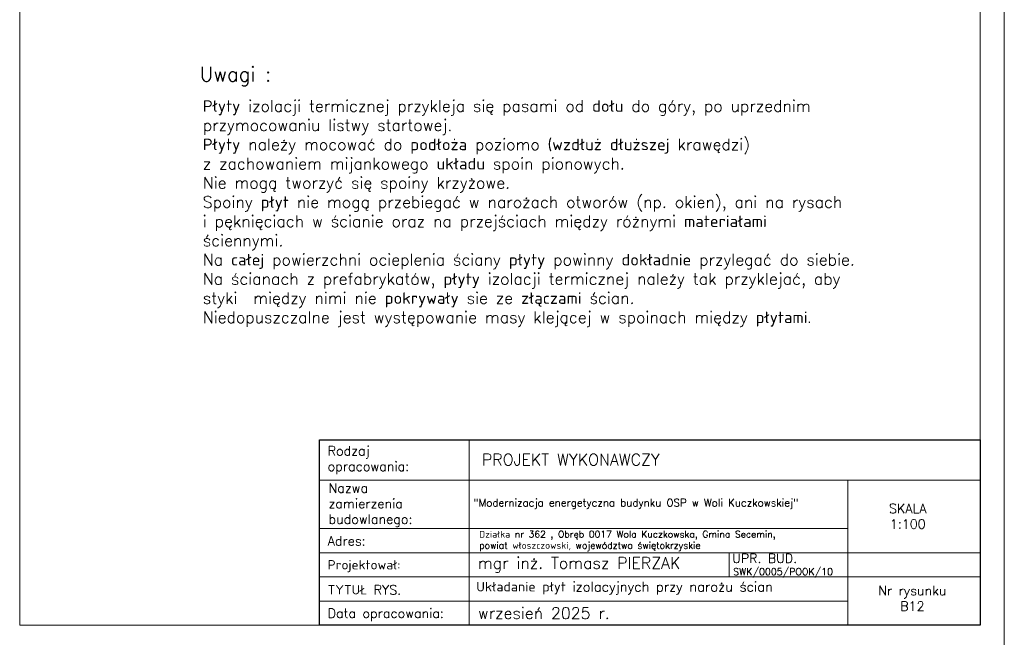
# Model space of a CAD drawing. Header units: millimetres. Extents: x 0 to 152651, y 46550 to 81081.
# Tile 42 of 109: x 139165 to 141215, y 49544 to 50831. Entities that reach past the tile are written whole.
import ezdxf

# ---------------------------------------------------------------- set-up
doc = ezdxf.new("R2010")
doc.units = ezdxf.units.MM
doc.layers.add('cienka', color=3, linetype='Continuous', lineweight=18)
doc.layers.add('opisy', color=4, linetype='Continuous', lineweight=18)
doc.styles.add('KASIA', font='romans.shx', dxfattribs={"height": 20})
doc.styles.get("Standard").update_dxf_attribs({"font": 'GOTHIC.TTF'})

msp = doc.modelspace()

# ---------------------------------------------------------------- linework, layer by layer
at = {"layer": 'cienka', "color": 18, "true_color": 0x000000}
for p, q in [((141215.372, 52489.514), (141215.372, 49519.514)), ((141215.372, 49519.514), (141215.372, 52489.514)), ((141215.372, 49519.514), (141215.372, 52489.514)), ((139165.372, 49569.514), (139165.372, 52439.514)), ((139165.372, 49569.514), (139165.372, 52439.514)), ((141165.372, 52439.514), (141165.372, 49569.514)), ((140642.351, 49721.261), (140642.351, 49670.912)), ((140853.372, 49670.28), (141165.372, 49670.28)), ((141165.372, 49569.514), (139165.372, 49569.514))]:
    msp.add_line(p, q, dxfattribs=at)
at = {"layer": 'opisy', "color": 18, "linetype": 'Continuous', "lineweight": 0, "true_color": 0x000000, "flags": 128}
for points in [[(139789.662, 49569.514), (139789.662, 49955.812), (140100.951, 49955.777), (140100.951, 49569.48)], [(140889.372, 49871.812), (141165.372, 49871.812), (141165.372, 49720.629), (140889.372, 49720.629)]]:
    msp.add_lwpolyline(points, close=True, dxfattribs=at)
for points in [[(139789.662, 49955.794), (141165.372, 49955.794), (141165.372, 49871.812), (139789.662, 49871.812)], [(140829.372, 49955.794), (141165.372, 49955.794)], [(139789.662, 49771.029), (140889.372, 49771.029), (140889.372, 49619.88), (139789.662, 49619.88)], [(139789.662, 49720.629), (140889.372, 49720.629), (140889.372, 49670.28), (139789.662, 49670.28)], [(140829.372, 49720.629), (141165.372, 49720.629)], [(139789.662, 49670.28), (140889.372, 49670.28), (140889.372, 49619.897), (139789.662, 49619.897)], [(139825.662, 49619.897), (140889.372, 49619.897), (140889.372, 49569.514), (139825.662, 49569.514)]]:
    msp.add_lwpolyline(points, dxfattribs=at)
at = {"layer": 'opisy', "color": 18, "lineweight": 25, "true_color": 0x000000}
msp.add_lwpolyline([(139789.662, 49955.794), (141165.372, 49955.794), (141165.372, 49569.514), (139789.662, 49569.514)], close=True, dxfattribs=at)

# ---------------------------------------------------------------- texts
at = {"layer": 'cienka', "color": 18, "true_color": 0x000000, "attachment_point": 1}
for s, insert, char_height, width in [('{\\Fromans|c238;Uwagi :}', (139540.154, 50732.462), 30, 348.73836), ('\\pxt13.33333;{\\Fromans|c238;Płyty izolacji termicznej przykleja się pasami od dołu do góry, po uprzednim przymocowaniu listwy startowej. \\PPłyty należy mocować do podłoża poziomo (wzdłuż dłuższej krawędzi) ^Jz zachowaniem mijankowego układu spoin pionowych.  \\PNie mogą tworzyć się spoiny krzyżowe. \\PSpoiny płyt nie mogą przebiegać w narożach otworów (np. okien), ani na rysach  i pęknięciach w ścianie oraz na przejściach między różnymi materiałami ściennymi. ^JNa całej powierzchni ocieplenia ściany płyty powinny dokładnie przylegać do siebie. \\PNa ścianach z prefabrykatów, płyty izolacji termicznej należy tak przyklejać, aby styki  między nimi nie pokrywały sie ze złączami ścian. \\PNiedopuszczalne jest występowanie masy klejącej w spoinach między płytami.}', (139546.655, 50663.124), 24, 1467.77084)]:
    msp.add_mtext(s, dxfattribs=dict(at, insert=insert, char_height=char_height, width=width))
at = {"layer": 'opisy', "color": 18, "linetype": 'Continuous', "lineweight": 0, "true_color": 0x000000, "attachment_point": 4, "style": 'KASIA'}
for s, insert, char_height, width in [('\\A1;{\\H0.80952x;Rodzaj opracowania:}', (139806.488, 49913.525), 24, 141.54434), ('\\A1;\\pxql;PROJEKT WYKONAWCZY', (140127.84, 49914.606), 24, 946.31605), ('\\A1;\\pxql;{\\H0.80952x;Nazwa \\Pzamierzenia\\Pbudowlanego:}', (139808.306, 49819.827), 24, 141.54434), ('\\A1;"Modernizacja energetyczna budynku OSP w Woli Kuczkowskiej"', (140110.099, 49822.327), 15.6, 787.57688), ('\\A1;\\pxqc;{\\H0.80952x;SKALA\\P1:100}', (140640.376, 49796.611), 24, 747.85817), ('\\A1;\\pxql;{\\H0.80952x;Adres:}', (139806.488, 49745.132), 24, 141.54434), ('\\A1;Działka nr 362 , Obręb 0017 Wola Kuczkowska, Gmina Secemin, \\Ppowiat włoszczowski, województwo świętokrzyskie', (140122.058, 49745.192), 14, 817.77748), ('\\A1;UPR. BUD.', (140648.861, 49709.095), 19.2, 598.28653), ('\\A1;\\pxql;{\\H0.80952x;Projektował:}', (139806.488, 49692.654), 24, 747.85817), ('\\A1;mgr inż. Tomasz PIERZAK', (140119.33, 49695.345), 24, 747.85817), ('\\A1;SWK/0005/POOK/10', (140650.867, 49678.803), 14.4, 448.7149), ('\\A1;\\pxql;{\\H0.80952x;TYTUŁ RYS.}', (139806.488, 49643.449), 24, 747.85817), ('\\A1;Układanie płyt izolacyjnych przy narożu ścian', (140116.054, 49646.68), 20, 747.85817), ('\\A1;\\pxqc;{\\H0.80952x;Nr rysunku\\PB12}', (140650.003, 49625.594), 24, 747.85817), ('\\A1;wrzesień 2025 r.', (140119.33, 49594.735), 24, 747.85817), ('\\A1;\\pxql;{\\H0.80952x;Data opracowania:}', (139806.488, 49591.411), 24, 747.85817)]:
    msp.add_mtext(s, dxfattribs=dict(at, insert=insert, char_height=char_height, width=width))

doc.saveas('drawing.dxf')
